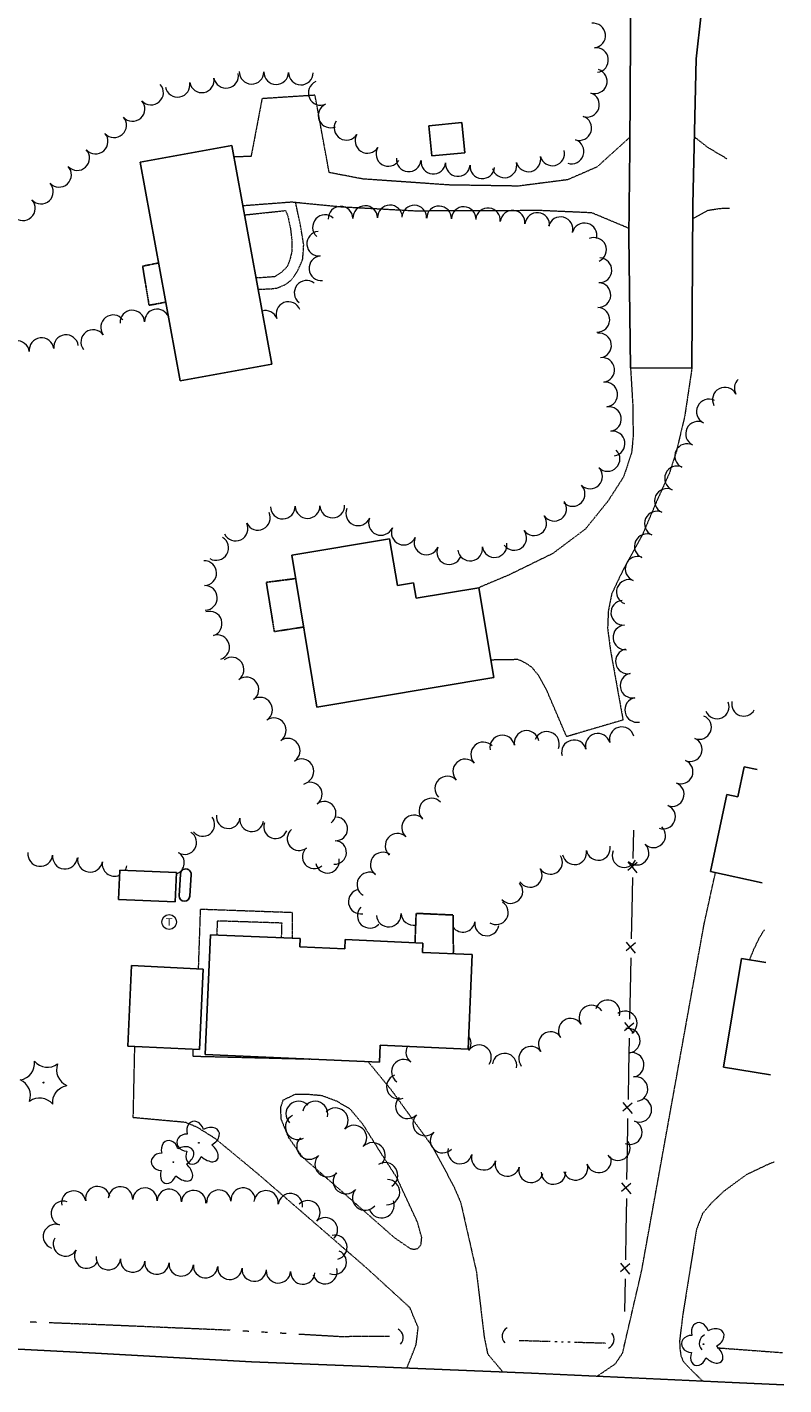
# Model space of a CAD drawing. Extents: x 386588 to 390135, y 96998 to 113606.
# Tile 88 of 93: x 388437 to 388683, y 110639 to 111081. Entities that reach past the tile are written whole.
import ezdxf
from ezdxf.enums import TextEntityAlignment as Align

# ---------------------------------------------------------------- set-up
doc = ezdxf.new("R2010")
doc.units = 0
doc.header["$MEASUREMENT"] = 0
for name, pattern in [('Wisdot3', [0.1875, 0.125, -0.0625]), ('Wisdot5', [0.1, 0.05, -0.05]), ('Wisdot6', [0.375, 0.125, -0.0625, 0.03125, -0.0625, 0.03125, -0.0625])]:
    doc.linetypes.add(name, pattern=pattern)
for name, color, linetype, lineweight in [('E_BLD', 241, 'Continuous', 25), ('E_DRN', 40, 'Continuous', 15), ('E_DWY', 2, 'Wisdot3', 15), ('E_LAND_Vegetation', 3, 'Continuous', 15), ('E_MISCPROP_HvyDash', 241, 'Wisdot3', 25), ('E_MISCPROP_Railing', 30, 'Continuous', 15), ('E_MISCPROP_Solid', 241, 'Continuous', 15), ('E_PATH_Sidewalk', 2, 'Wisdot5', 15), ('E_RDWY', 21, 'Continuous', 25), ('E_WTR', 4, 'Wisdot6', 15)]:
    doc.layers.add(name, color=color, linetype=linetype, lineweight=lineweight)
doc.styles.add('Style-dot_font5', font='dot_font5.shx')

# ---------------------------------------------------------------- blocks, each defined once
blk = doc.blocks.new('CULV')
at = {"layer": 'E_DRN'}
blk.add_arc((0, 6.15), 6.15, 216.8699, 323.1301, dxfattribs=at)
blk = doc.blocks.new('CTRE')
at = {"layer": 'E_LAND_Vegetation'}
blk.add_circle((0, 0), 0.223, dxfattribs=at)
for centre, start, end in [((-11.97, 8.96), 280.2067, 5.97162), ((1.81, 14.92), 220.21132, 305.97623), ((13.83, 5.89), 160.21133, 245.97624), ((-13.83, -5.9), 340.21132, 65.97623), ((-1.81, -14.93), 40.21133, 125.97624)]:
    blk.add_arc(centre, 7.87, start, end, dxfattribs=at)
at = {"layer": 'E_LAND_Vegetation', "extrusion": (0, 0, -1)}
blk.add_arc((-12.03, -9.04), 7.87, 354.07279, 79.74889, dxfattribs=at)
blk = doc.blocks.new('TANK')
at = {"layer": 'E_MISCPROP_Solid'}
blk.add_circle((0, 0), 10.9, dxfattribs=at)
at = {"layer": 'E_MISCPROP_Solid', "style": 'Style-dot_font5', "width": 1.111111}
blk.add_text('T', height=10.8, dxfattribs=at).set_placement((0, 0), align=Align.MIDDLE_CENTER)
blk = doc.blocks.new('DTRE')
at = {"layer": 'E_LAND_Vegetation'}
blk.add_circle((-0.18, 0), 0.183, dxfattribs=at)
for centre, major_axis, ratio in [((-1.87, 5.32), (1.36, -4.98), 0.782863), ((4.06, 2.74), (-5.27, -2.93), 0.691916), ((-5.87, 0.15), (4.93, -0.12), 0.832022), ((-2.49, -5.24), (1.8, 4.86), 0.716896), ((3.54, -3.71), (-5.01, 4.58), 0.560249)]:
    blk.add_ellipse(centre, major_axis=major_axis, ratio=ratio, start_param=1.570796, end_param=4.712389, dxfattribs=at)

msp = doc.modelspace()

# ---------------------------------------------------------------- linework, layer by layer
at = {"layer": 'E_BLD'}
for p, q in [((388578.73, 111049.66), (388567.99, 111048.63)), ((388579.68, 111039.8), (388578.73, 111049.66)), ((388567.99, 111048.63), (388568.94, 111038.77)), ((388503.84, 111042.16), (388474.01, 111036.71)), ((388516.84, 110971), (388503.84, 111042.16)), ((388474.01, 111036.71), (388487.01, 110965.54)), ((388568.94, 111038.77), (388579.68, 111039.8)), ((388487.01, 110965.54), (388516.84, 110971)), ((388555.19, 110914.11), (388523.33, 110908.8)), ((388557.71, 110898.98), (388555.19, 110914.11)), ((388523.33, 110908.8), (388531.56, 110859.39)), ((388562.97, 110899.86), (388557.71, 110898.98)), ((388563.81, 110894.82), (388562.97, 110899.86)), ((388584.23, 110898.22), (388563.81, 110894.82)), ((388589.1, 110868.98), (388584.23, 110898.22)), ((388531.56, 110859.39), (388589.1, 110868.98)), ((388668.46, 110830.11), (388670.57, 110839.92)), ((388670.57, 110839.92), (388674.83, 110839.01)), ((388659.57, 110805.81), (388664.95, 110830.87)), ((388664.95, 110830.87), (388668.46, 110830.11)), ((388466.98, 110796.74), (388467.36, 110806.27)), ((388467.36, 110806.27), (388485.79, 110805.53)), ((388485.79, 110805.53), (388485.42, 110796.01)), ((388486.69, 110797.95), (388487.14, 110805.03)), ((388490.19, 110797.82), (388490.63, 110804.83)), ((388676.47, 110802.18), (388659.57, 110805.81)), ((388485.42, 110796.01), (388466.98, 110796.74)), ((388496.89, 110785.29), (388495.16, 110746.32)), ((388526.11, 110783.99), (388496.89, 110785.29)), ((388526, 110781.38), (388526.11, 110783.99)), ((388540.58, 110780.73), (388526, 110781.38)), ((388540.72, 110783.69), (388540.58, 110780.73)), ((388566.02, 110782.57), (388540.72, 110783.69)), ((388565.88, 110779.51), (388566.02, 110782.57)), ((388582.08, 110778.79), (388565.88, 110779.51)), ((388580.71, 110748.03), (388582.08, 110778.79)), ((388663.87, 110742.21), (388669.72, 110777.54)), ((388669.72, 110777.54), (388677.58, 110776.24)), ((388471.21, 110775.22), (388469.97, 110749)), ((388494.52, 110774.11), (388471.21, 110775.22)), ((388493.28, 110747.9), (388494.52, 110774.11)), ((388469.97, 110749), (388493.28, 110747.9)), ((388551.93, 110743.8), (388552.17, 110749.3)), ((388552.17, 110749.3), (388580.71, 110748.03)), ((388495.16, 110746.32), (388551.93, 110743.8)), ((388679.15, 110739.68), (388663.87, 110742.21))]:
    msp.add_line(p, q, dxfattribs=at)
for centre, start, end in [((388488.88, 110804.92), 357.1334, 179.5938), ((388488.44, 110797.95), 179.9525, 355.9698)]:
    msp.add_arc(centre, 1.75, start, end, dxfattribs=at)
at = {"layer": 'E_DWY', "flags": 128}
for points in [[(388535.53, 111033.37), (388530.93, 111058.54), (388513.67, 111057.42), (388510.1, 111038.6), (388504.51, 111038.47)], [(388654.36, 111044.99), (388658.51, 111041.72), (388664.2, 111038.33), (388665.06, 111037.85)], [(388633.34, 111044.84), (388622.66, 111035.18), (388613.12, 111031.02), (388597.06, 111028.96), (388574.57, 111029.32), (388546.5, 111031.27), (388535.53, 111033.37)], [(388633.02, 111015.22), (388621.01, 111020.25), (388604.42, 111020.99), (388563.37, 111020.84), (388539.45, 111022.14), (388523.27, 111023.72), (388507.42, 111022.52)], [(388653.82, 111018.35), (388658.82, 111021.1), (388662.66, 111021.69), (388664.7, 111021.82), (388665.85, 111021.81)], [(388633.59, 110969.83), (388634.37, 110956.65), (388634.41, 110947.3), (388633.94, 110942.14), (388631.26, 110934.21), (388626.19, 110926.35), (388618.9, 110917.32), (388608.24, 110909.33), (388593.98, 110902.36), (388584.07, 110898.19)], [(388653.56, 110969.67), (388651.2, 110953.98), (388648.51, 110942.62), (388646.23, 110935.52), (388642.24, 110926.71), (388637.49, 110915.56), (388630.56, 110902.8), (388627.46, 110896.21), (388626.34, 110890.55), (388626.13, 110884.95), (388627.04, 110877.94), (388631.14, 110855.16), (388612.79, 110849.75), (388606.47, 110864.51), (388603.63, 110869.69), (388601.52, 110872.29), (388599.37, 110873.75), (388597.02, 110874.85), (388593.61, 110874.74), (388590.07, 110874.74), (388588.16, 110874.66)], [(388622.73, 110641.57), (388628.64, 110645.6), (388631.01, 110649.09), (388637.23, 110675.95), (388657.55, 110788.77), (388661.22, 110805.45)], [(388677.12, 110786.88), (388675.4, 110784.14), (388673.48, 110780.1), (388672.3, 110777.12)], [(388560.81, 110644.18), (388563.82, 110651.81), (388564.49, 110657.38), (388561.8, 110663.87), (388547.44, 110677), (388512.42, 110707.35), (388498.43, 110718.93), (388492.58, 110722.59), (388488.78, 110724.17), (388471.77, 110725.71), (388472.27, 110748.9)], [(388491.12, 110748), (388491.11, 110745.75), (388529.18, 110744.81)], [(388548.15, 110743.97), (388555.8, 110734.64), (388569.05, 110716.39), (388575.97, 110703.55), (388578.3, 110698.16), (388583.42, 110675.63), (388585.96, 110654.38), (388587.07, 110648.85), (388592.07, 110642.92)], [(388552.45, 110714.05), (388546.49, 110723.58), (388542.39, 110728.49), (388538.01, 110731.06), (388533.2, 110732.85), (388528.2, 110733.3), (388524.32, 110733.22), (388520.48, 110731.37), (388519.64, 110729.02), (388519.82, 110725.25), (388522.28, 110719.31), (388526.85, 110712.86), (388532.49, 110707.98), (388538.93, 110702.34)], [(388538.93, 110702.34), (388556.79, 110686.62), (388561.85, 110683.17), (388563.08, 110682.87), (388564.4, 110683.12), (388565.38, 110684.36), (388565.66, 110686.69), (388564.23, 110691.77), (388557.49, 110706.27), (388552.45, 110714.05)], [(388680.37, 110711.24), (388678.9, 110710.76), (388671.31, 110707.16), (388663.99, 110701.8), (388659.85, 110697.83), (388657.04, 110694.55), (388655.04, 110689.3), (388650.61, 110661.69), (388649.56, 110653.24), (388649.61, 110650.91), (388650, 110648.14), (388650.81, 110646.27), (388653.08, 110643.88), (388657.02, 110640)]]:
    msp.add_lwpolyline(points, dxfattribs=at)
at = {"layer": 'E_LAND_Vegetation'}
for centre, radius, start, end in [((388621.44, 111077.97), 4.01, 276.5824, 96.5671), ((388622.36, 111070), 4.01, 276.5824, 96.5671), ((388494.08, 111063.39), 4.01, 190.5266, 10.5113), ((388501.97, 111064.86), 4.01, 190.5266, 10.5113), ((388510.29, 111066.2), 4.01, 179.0111, 358.9958), ((388518.31, 111066.06), 4.01, 179.0111, 358.9958), ((388526.33, 111065.92), 4.01, 179.0111, 358.9958), ((388532.76, 111059.29), 4.01, 113.7021, 293.6868), ((388621.95, 111063.07), 4.01, 251.7425, 71.7271), ((388477.57, 111059.4), 4.01, 221.4874, 41.4721), ((388486.19, 111061.93), 4.01, 190.5266, 10.5113), ((388619.44, 111055.45), 4.01, 251.7425, 71.7271), ((388471.56, 111054.09), 4.01, 221.4874, 41.4721), ((388535.98, 111051.95), 4.01, 113.7021, 293.6868), ((388465.55, 111048.77), 4.01, 221.4874, 41.4721), ((388541.16, 111047.93), 4.01, 148.0631, 328.0478), ((388616.92, 111047.83), 4.01, 251.7425, 71.7271), ((388459.54, 111043.46), 4.01, 221.4874, 41.4721), ((388547.97, 111043.69), 4.01, 148.0631, 328.0478), ((388453.52, 111038.08), 4.01, 222.743, 42.7277), ((388554.78, 111039.44), 4.01, 148.0631, 328.0478), ((388608.13, 111039.61), 4.01, 194.1067, 14.0914), ((388614.41, 111040.21), 4.01, 251.7425, 71.7271), ((388561.41, 111037.68), 4.01, 174.6284, 354.6131), ((388569.4, 111036.93), 4.01, 174.6284, 354.6131), ((388577.39, 111036.18), 4.01, 174.6284, 354.6131), ((388592.57, 111035.7), 4.01, 194.1067, 14.0914), ((388600.35, 111037.65), 4.01, 194.1067, 14.0914), ((388447.63, 111032.64), 4.01, 222.743, 42.7277), ((388585.37, 111035.43), 4.01, 174.6284, 354.6131), ((388441.74, 111027.19), 4.01, 222.743, 42.7277), ((388435.84, 111021.75), 4.01, 222.743, 42.7277), ((388534.16, 111015.58), 4.02, 47.6785, 227.6631), ((388539.22, 111018.35), 4.02, 1.482, 181.4667), ((388547.26, 111018.55), 4.02, 1.482, 181.4667), ((388555.31, 111018.76), 4.02, 1.482, 181.4667), ((388563.23, 111018.7), 4.02, 358.2439, 178.2286), ((388571.27, 111018.45), 4.02, 358.2439, 178.2286), ((388579.32, 111018.2), 4.02, 358.2439, 178.2286), ((388587.21, 111017.83), 4.02, 354.3987, 174.3834), ((388595.22, 111017.05), 4.02, 354.3987, 174.3834), ((388603.23, 111016.26), 4.02, 354.3987, 174.3834), ((388610.81, 111014.91), 4.02, 345.5688, 165.5535), ((388532.28, 111010.23), 4.02, 95.2245, 275.2092), ((388618.6, 111012.91), 4.02, 345.5688, 165.5535), ((388621.73, 111008.2), 4.02, 294.2058, 114.1904), ((388533.01, 111002.22), 4.02, 95.2245, 275.2092), ((388623.47, 111001.55), 4.02, 267.6026, 87.5873), ((388528.19, 110994.21), 4.02, 52.3344, 232.3191), ((388623.13, 110993.51), 4.02, 267.6026, 87.5873), ((388471.46, 110984.54), 4.01, 2.7052, 182.6899), ((388479.47, 110984.92), 4.01, 21.747, 182.6899), ((388514.75, 110984.42), 4.02, 21.0103, 105.4379), ((388522.26, 110987.3), 4.02, 21.0103, 200.995), ((388622.79, 110985.46), 4.02, 267.6026, 87.5873), ((388465.17, 110983), 4.01, 36.7855, 216.7702), ((388441.92, 110975.57), 4.01, 6.9753, 186.9599), ((388449.88, 110976.55), 4.01, 6.9753, 186.9599), ((388458.74, 110978.19), 4.01, 36.7855, 216.7702), ((388623.34, 110977.11), 4.02, 277.205, 97.1896), ((388433.95, 110974.6), 4.01, 6.9753, 186.9599), ((388624.35, 110969.12), 4.02, 277.205, 97.1896), ((388671.42, 110963.18), 4.03, 134.5396, 208.0281), ((388625.36, 110961.14), 4.02, 277.205, 97.1896), ((388664.3, 110959.4), 4.03, 28.0434, 208.0281), ((388626.56, 110953.13), 4.02, 278.6727, 98.6573), ((388659.1, 110955.57), 4.03, 63.9343, 243.919), ((388655.56, 110948.33), 4.03, 63.9343, 243.919), ((388627.77, 110945.17), 4.02, 278.6727, 98.6573), ((388652.01, 110941.09), 4.03, 63.9343, 243.919), ((388626.11, 110940.16), 4.02, 225.0943, 45.079), ((388620.43, 110934.46), 4.02, 225.0943, 45.079), ((388648.73, 110933.81), 4.03, 66.0105, 245.9951), ((388614.75, 110928.76), 4.02, 225.0943, 45.079), ((388645.45, 110926.45), 4.03, 66.0105, 245.9951), ((388608.73, 110923.95), 4.02, 216.1489, 36.1336), ((388512.32, 110920.98), 4.02, 205.7037, 25.6884), ((388520.44, 110924.65), 4.02, 181.2282, 1.2128), ((388528.49, 110924.82), 4.02, 181.2282, 1.2128), ((388536.54, 110924.99), 4.02, 181.2282, 1.2128), ((388544.96, 110922.45), 4.02, 157.1536, 337.1382), ((388602.24, 110919.21), 4.02, 216.1489, 36.1336), ((388642.17, 110919.09), 4.03, 66.0105, 245.9951), ((388505.07, 110917.49), 4.02, 205.7037, 25.6884), ((388552.37, 110919.33), 4.02, 157.1536, 337.1382), ((388559.79, 110916.17), 4.02, 156.7339, 336.7185), ((388595.74, 110914.46), 4.02, 216.1489, 36.1336), ((388498.77, 110911.16), 4.02, 239.4333, 59.418), ((388567.18, 110912.99), 4.02, 156.7339, 336.7185), ((388589.36, 110912.11), 4.02, 188.1167, 8.1014), ((388638.9, 110911.73), 4.03, 66.0105, 245.9951), ((388574.58, 110909.81), 4.02, 156.7339, 336.7185), ((388581.4, 110910.98), 4.02, 188.1167, 8.1014), ((388635.89, 110904.39), 4.03, 69.3632, 249.3479), ((388494.85, 110902.97), 4.02, 271.6712, 91.6559), ((388633.05, 110896.84), 4.03, 69.3632, 249.3479), ((388495.09, 110894.93), 4.02, 271.6712, 91.6559), ((388496.64, 110886.52), 4.02, 287.6415, 107.6262), ((388631.25, 110890.1), 4.03, 94.8717, 274.8564), ((388631.94, 110882.07), 4.03, 94.8717, 274.8564), ((388499.08, 110878.85), 4.02, 287.6415, 107.6262), ((388632.75, 110874.27), 4.03, 100.798, 280.7827), ((388503.78, 110871.56), 4.02, 306.5829, 126.5675), ((388508.58, 110865.1), 4.02, 306.5829, 126.5675), ((388634.26, 110866.36), 4.03, 100.798, 280.7827), ((388513.03, 110858.51), 4.02, 303.9491, 123.9338), ((388635.77, 110858.44), 4.03, 100.798, 280.7827), ((388661.76, 110859.51), 3.92, 202.4801, 22.4648), ((388670.43, 110860.34), 3.92, 168.274, 331.523), ((388517.52, 110851.83), 4.02, 303.9491, 123.9338), ((388655.98, 110852.81), 3.92, 247.5361, 67.5208), ((388599.75, 110847.67), 4.03, 10.4479, 190.4326), ((388606.35, 110847.37), 4.03, 338.6988, 158.6835), ((388622.97, 110846.76), 4.03, 15.3308, 195.3154), ((388630.74, 110848.89), 4.03, 15.3308, 195.3154), ((388522.01, 110845.15), 4.02, 303.9491, 123.9338), ((388585.66, 110843.94), 4.03, 43.5603, 223.5449), ((388591.83, 110846.21), 4.03, 10.4479, 190.4326), ((388615.2, 110844.63), 4.03, 15.3308, 195.3154), ((388652.99, 110845.56), 3.92, 247.5361, 67.5208), ((388526.5, 110838.48), 4.02, 303.9491, 123.9338), ((388579.82, 110838.39), 4.03, 43.5603, 223.5449), ((388649.99, 110838.32), 3.92, 247.5361, 67.5208), ((388529.38, 110831.03), 3.85, 305.8123, 125.7969), ((388573.98, 110832.83), 4.03, 43.5603, 223.5449), ((388647.11, 110830.97), 3.92, 248.9455, 68.9302), ((388533.89, 110824.79), 3.85, 305.8123, 125.7969), ((388568.81, 110825.67), 4.02, 43.7647, 223.7493), ((388502.67, 110823.72), 3.85, 172.3642, 352.3488), ((388563.16, 110820.17), 4.02, 47.9829, 227.9676), ((388644.29, 110823.65), 3.92, 248.9455, 68.9302), ((388494.39, 110821.16), 3.85, 218.0468, 38.0315), ((388510.3, 110822.7), 3.85, 172.3642, 352.3488), ((388518.06, 110820.41), 3.85, 160.5631, 340.5478), ((388537.69, 110819.73), 3.85, 266.9864, 86.9711), ((388641.06, 110817.55), 3.92, 226.1798, 46.1645), ((388488.52, 110815.28), 3.85, 238.7477, 58.7323), ((388525.72, 110816.55), 3.85, 129.9936, 309.9783), ((388537.28, 110812.04), 3.85, 266.9864, 86.9711), ((388557.78, 110814.2), 4.02, 47.9829, 227.9676), ((388441.51, 110811.6), 4.05, 173.8892, 353.8739), ((388449.56, 110810.74), 4.05, 173.8892, 353.8739), ((388484.52, 110808.69), 3.85, 289.0535, 58.7323), ((388530.67, 110810.65), 3.85, 129.9936, 309.9783), ((388552.95, 110808.09), 4.02, 54.5585, 234.5432), ((388607.48, 110808.87), 3.92, 212.61, 32.5947), ((388615.36, 110812.02), 3.92, 190.4843, 10.4689), ((388623.08, 110813.44), 3.92, 190.4843, 10.4689), ((388631.56, 110811.07), 3.92, 157.3422, 337.3268), ((388635.63, 110811.89), 3.92, 226.1798, 46.1645), ((388457.72, 110809.69), 4.05, 170.5334, 350.5181), ((388465.7, 110808.36), 4.05, 170.5334, 293.1465), ((388465.7, 110808.36), 4.05, 327.7447, 350.5181), ((388534.96, 110809.21), 3.85, 192.0097, 11.9943), ((388600.87, 110804.65), 3.92, 212.61, 32.5947), ((388548.6, 110801.59), 4.02, 60.4063, 240.3909), ((388594.59, 110799.4), 3.92, 222.8174, 42.8021), ((388545.82, 110796.05), 4.02, 100.1282, 280.1129), ((388548.73, 110791.46), 4.02, 136.7465, 316.7311), ((388589.88, 110792.5), 3.92, 238.0491, 58.0338), ((388554.89, 110791.85), 4.02, 184.169, 4.1537), ((388562.98, 110792.36), 4.02, 182.1915, 279.9581), ((388579.07, 110790.02), 3.92, 215.2004, 351.4794), ((388586.82, 110788.86), 3.92, 171.4947, 351.4794), ((388620.84, 110758.33), 3.99, 32.6588, 212.6435), ((388626.17, 110760.01), 3.99, 343.3611, 163.3458), ((388614.13, 110754.02), 3.99, 32.6588, 212.6435), ((388631.73, 110756.42), 3.99, 305.5405, 125.5252), ((388607.62, 110749.69), 3.99, 36.8767, 216.8614), ((388632.73, 110750.78), 3.99, 278.9646, 98.9493), ((388564.51, 110747), 3.99, 151.4522, 231.8751), ((388577.71, 110749.88), 3.99, 325.6955, 36.8971), ((388584.3, 110745.39), 3.99, 325.6955, 145.6802), ((388601.24, 110744.91), 3.99, 36.8767, 216.8614), ((388559.8, 110740.69), 3.99, 54.5956, 234.5803), ((388592.56, 110742.64), 3.99, 350.561, 170.5457), ((388633.97, 110742.9), 3.99, 278.9977, 98.9824), ((388558.19, 110735.82), 3.99, 111.5037, 291.4884), ((388635.22, 110735.02), 3.99, 278.9977, 98.9824), ((388561.1, 110729.42), 3.99, 135.1312, 315.1159), ((388636.46, 110728.3), 3.99, 247.0673, 67.052), ((388525.56, 110726.96), 4.13, 44.0145, 223.9992), ((388530.95, 110726.92), 4.13, 346.8899, 166.8746), ((388537.57, 110724.76), 4.13, 316.9082, 136.8929), ((388525.41, 110722.74), 4.13, 115.3795, 295.3642), ((388543.6, 110719.12), 4.13, 316.9082, 136.8929), ((388566.75, 110723.79), 3.99, 135.1312, 315.1159), ((388633.35, 110720.96), 3.99, 247.0673, 67.052), ((388529.09, 110716.31), 4.13, 135.4588, 315.4435), ((388572.43, 110718.25), 3.99, 136.1788, 316.1635), ((388629.48, 110715.79), 3.99, 213.8778, 33.8625), ((388549.62, 110713.48), 4.13, 316.9082, 136.8929), ((388578.1, 110714.71), 3.99, 165.2065, 345.1912), ((388585.81, 110712.67), 3.99, 165.2065, 345.1912), ((388534.99, 110710.58), 4.13, 136.1816, 316.1663), ((388553.72, 110706.97), 4.13, 302.1445, 122.1292), ((388593.52, 110710.64), 3.99, 165.2065, 345.1912), ((388601.23, 110708.6), 3.99, 165.2065, 345.1912), ((388615.7, 110709.38), 3.99, 197.6513, 17.6359), ((388623.3, 110711.8), 3.99, 197.6513, 17.6359), ((388540.93, 110705.04), 4.13, 139.5988, 319.5834), ((388554.34, 110701.5), 4.13, 267.9715, 87.9561), ((388608.53, 110708.02), 3.99, 181.1835, 1.1681), ((388452.38, 110697.94), 3.97, 10.4799, 190.4646), ((388460.19, 110699.38), 3.97, 10.4799, 190.4646), ((388467.61, 110699.29), 3.97, 357.0593, 177.044), ((388475.55, 110698.88), 3.97, 357.1165, 177.1012), ((388483.48, 110698.48), 3.97, 357.1165, 177.1012), ((388491.41, 110698.08), 3.97, 357.1165, 177.1012), ((388499.61, 110698.22), 3.97, 4.8604, 184.8451), ((388507.52, 110698.89), 3.97, 4.8604, 184.8451), ((388514.99, 110698.01), 3.97, 353.3157, 173.3003), ((388522.88, 110697.09), 3.97, 353.3157, 173.3003), ((388547.22, 110699.69), 4.13, 139.5988, 319.5834), ((388449.01, 110694.56), 3.97, 71.0839, 251.0685), ((388528.62, 110694.79), 3.97, 315.586, 135.5707), ((388552.55, 110697.21), 4.13, 199.7729, 19.7576), ((388534.29, 110689.23), 3.97, 315.586, 135.5707), ((388446.44, 110687.04), 3.97, 71.0839, 251.0685), ((388537.39, 110683.53), 3.97, 283.4457, 103.4304), ((388449.7, 110684.59), 3.97, 150.4555, 330.4402), ((388456.61, 110680.67), 3.97, 150.4555, 330.4402), ((388463.68, 110680.15), 3.97, 174.5431, 354.5278), ((388471.59, 110679.39), 3.97, 174.5431, 354.5278), ((388479.45, 110678.7), 3.97, 175.8775, 355.8622), ((388487.37, 110678.13), 3.97, 175.8775, 355.8622), ((388537.19, 110678.67), 3.97, 246.1289, 66.1136), ((388495.29, 110677.56), 3.97, 175.8775, 355.8622), ((388503.21, 110676.99), 3.97, 175.8775, 355.8622), ((388511.13, 110676.42), 3.97, 175.8775, 355.8622), ((388519.01, 110675.85), 3.97, 177.1607, 357.1454), ((388526.94, 110675.46), 3.97, 177.1607, 357.1454), ((388534.18, 110675.61), 3.97, 194.7007, 14.6854)]:
    msp.add_arc(centre, radius, start, end, dxfattribs=at)
at = {"layer": 'E_MISCPROP_HvyDash', "flags": 128}
for points in [[(388479.99, 111003.94), (388479.67, 111003.88), (388474.81, 111002.89), (388476.92, 110990.17), (388481.56, 110991.03), (388482.33, 110991.17)], [(388524.59, 110901.23), (388523.94, 110901.12), (388515.07, 110899.99), (388517.67, 110883.95), (388526.31, 110885.29), (388527.22, 110885.44)], [(388563.46, 110782.68), (388563.46, 110782.79), (388563.82, 110792.23), (388575.82, 110791.69), (388575.95, 110780.05), (388575.9, 110779.07)]]:
    msp.add_lwpolyline(points, dxfattribs=at)
at = {"layer": 'E_MISCPROP_Railing'}
for p, q in [((388632.71, 110808.97), (388635.68, 110805.43)), ((388635.75, 110808.75), (388632.72, 110806.19)), ((388632.18, 110782.85), (388635.15, 110779.3)), ((388635.22, 110782.63), (388632.19, 110780.07)), ((388631.65, 110756.73), (388634.61, 110753.19)), ((388634.68, 110756.51), (388631.66, 110753.95)), ((388631.12, 110730.61), (388634.08, 110727.06)), ((388634.15, 110730.39), (388631.12, 110727.83)), ((388630.68, 110704.48), (388633.66, 110700.95)), ((388633.72, 110704.27), (388630.7, 110701.7)), ((388630.28, 110678.36), (388633.26, 110674.83)), ((388633.31, 110678.15), (388630.3, 110675.58))]:
    msp.add_line(p, q, dxfattribs=at)
at = {"layer": 'E_MISCPROP_Railing', "flags": 128}
for points in [[(388634.56, 110819.36), (388634.37, 110810.03)], [(388634.24, 110803.86), (388634.02, 110793.24)], [(388634.02, 110793.24), (388633.83, 110783.91)], [(388633.71, 110777.74), (388633.49, 110767.12)], [(388633.49, 110767.12), (388633.3, 110757.79)], [(388633.18, 110751.62), (388632.96, 110741)], [(388632.96, 110741), (388632.77, 110731.67)], [(388632.64, 110725.5), (388632.62, 110724.35), (388632.47, 110714.88)], [(388632.47, 110714.88), (388632.33, 110705.54)], [(388632.23, 110699.37), (388632.07, 110688.76)], [(388632.07, 110688.76), (388631.93, 110679.42)], [(388631.83, 110673.25), (388631.67, 110662.63)]]:
    msp.add_lwpolyline(points, dxfattribs=at)
at = {"layer": 'E_PATH_Sidewalk', "flags": 128}
for points in [[(388512.38, 110995.38), (388516.59, 110995.53), (388518.54, 110995.77), (388521.31, 110996.96), (388523.28, 110998.43), (388525.37, 111001.58), (388526.88, 111004.98), (388527.04, 111006.83), (388527.24, 111009.81), (388526.23, 111016), (388524.61, 111023.59)], [(388507.96, 111019.59), (388521.32, 111021), (388522.04, 111019.31), (388522.92, 111015.17), (388523.42, 111010.96), (388523.36, 111007.65), (388522.79, 111005.21), (388521.83, 111002.69), (388519.99, 111000.9), (388517.85, 110999.47), (388513.06, 110999.1), (388511.71, 110999.08)], [(388493.01, 110774.18), (388493.68, 110793.62), (388523.44, 110792.56), (388523.51, 110784.1)], [(388520.03, 110784.26), (388520.18, 110789.06), (388499.09, 110789.74), (388498.95, 110785.19)]]:
    msp.add_lwpolyline(points, dxfattribs=at)
at = {"layer": 'E_RDWY', "flags": 128}
for points in [[(388633.68, 111095.18), (388633.31, 111041.26), (388632.99, 111012.67), (388633.59, 110969.83), (388653.56, 110969.67), (388653.84, 111023.02), (388654.97, 111070.34), (388656.53, 111084.98)], [(388341.37, 110655.09), (388341.58, 110657.48), (388350.75, 110654.56), (388363.36, 110653.71), (388411.17, 110651.58), (388459.44, 110649.02), (388510.25, 110646.29), (388551.17, 110644.57), (388601.31, 110642.55), (388666.67, 110639.56), (388683.48, 110638.75)]]:
    msp.add_lwpolyline(points, dxfattribs=at)
at = {"layer": 'E_WTR', "flags": 128}
for points in [[(388438.25, 110659.28), (388440.28, 110659.2)], [(388444.35, 110659.04), (388463.5, 110658.3), (388473.84, 110657.86)], [(388473.84, 110657.86), (388503.33, 110656.6)], [(388507.39, 110656.37), (388509.42, 110656.25)], [(388513.49, 110656.01), (388515.52, 110655.89)], [(388519.58, 110655.66), (388521.62, 110655.54)], [(388525.68, 110655.3), (388539.03, 110654.52), (388555.17, 110654.63)], [(388597.36, 110653.22), (388607.58, 110652.91)], [(388608.99, 110652.87), (388609.7, 110652.85)], [(388611.11, 110652.8), (388611.81, 110652.78)], [(388613.22, 110652.74), (388613.93, 110652.72)], [(388615.34, 110652.67), (388625.56, 110652.36)], [(388661.76, 110650.82), (388683.03, 110649.24)]]:
    msp.add_lwpolyline(points, dxfattribs=at)

# ---------------------------------------------------------------- block references
at = {"layer": 'E_DRN', "xscale": 0.5, "yscale": 0.5, "zscale": 0.5}
for p, rotation in [((388559.56, 110654.63), 99.80955562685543), ((388591.81, 110655.03), 261.3384349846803), ((388628.17, 110652.86), 77.34018508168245), ((388656.01, 110652.83), 259.5484482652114)]:
    msp.add_blockref('CULV', p, dxfattribs=dict(at, rotation=rotation))
at = {"layer": 'E_LAND_Vegetation'}
for name, p, xscale, yscale, zscale in [('CTRE', (388442.57, 110737.12), 0.7108526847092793, 0.7108526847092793, 0.7108526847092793), ('DTRE', (388493.23, 110717.52), 0.6769248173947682, 0.6769248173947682, 0.6769248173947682), ('DTRE', (388484.93, 110711.24), 0.6769248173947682, 0.6769248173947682, 0.6769248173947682), ('DTRE', (388657.46, 110651.98), 0.6769248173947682, 0.6769248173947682, 0.6769248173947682)]:
    msp.add_blockref(name, p, dxfattribs=dict(at, xscale=xscale, yscale=yscale, zscale=zscale))
at = {"layer": 'E_MISCPROP_Solid', "xscale": 0.2206654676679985, "yscale": 0.2206654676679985, "zscale": 0.2206654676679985}
msp.add_blockref('TANK', (388483.45, 110789.41), dxfattribs=at)

doc.saveas('drawing.dxf')
